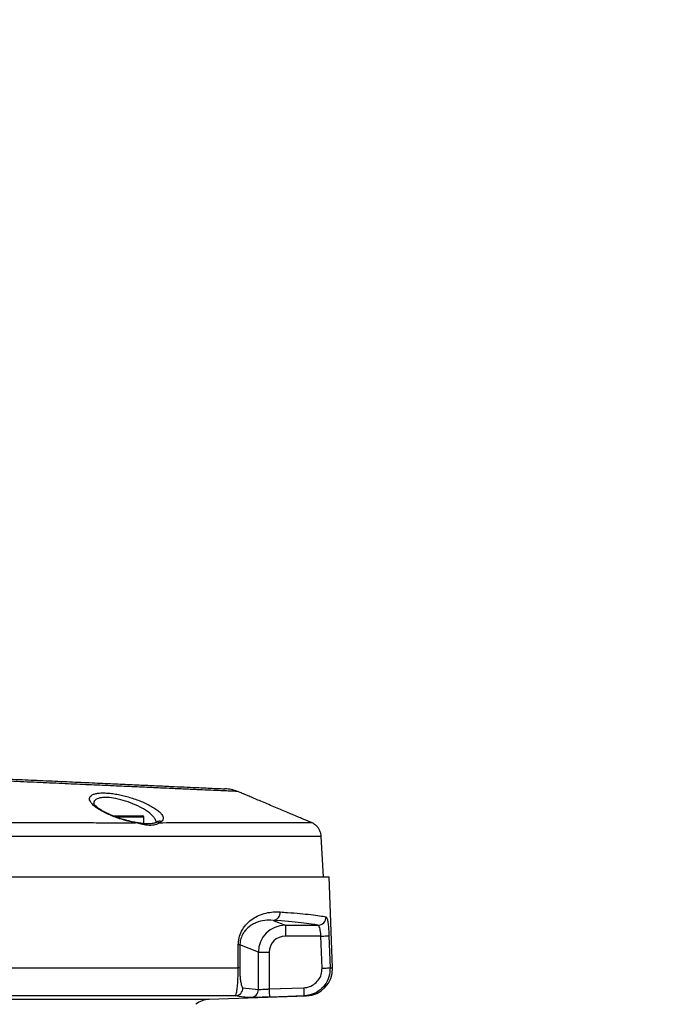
# Model space of a CAD drawing. Extents: x 0 to 16820, y 0 to 11880.
# Tile 80 of 85: x 11017 to 11253, y 6568 to 6932. Entities that reach past the tile are written whole.
import ezdxf

# ---------------------------------------------------------------- set-up
doc = ezdxf.new("R2010")
doc.units = 0
doc.header["$LTSCALE"] = 20
doc.layers.get('0').update_dxf_attribs({"linetype": 'CONTINUOUS'})
doc.styles.add('SLDTEXTSTYLE0', font='TXT', dxfattribs={"width": 0.605})
doc.dimstyles.new('SLDDIMSTYLE0', dxfattribs={"dimtxt": 100, "dimasz": 100, "dimexe": 0, "dimexo": 0.0625, "dimgap": 25, "dimtad": 1, "dimdec": 1, "dimrnd": 1e-09, "dimzin": 12, "dimtxsty": 'SLDTEXTSTYLE0', "dimsah": 1, "dimcen": 0, "dimazin": 3, "dimtfac": 1, "dimtofl": 0, "dimtmove": 0, "dimatfit": 3, "dimtolj": 1, "dimtzin": 12})
doc.dimstyles.new('SLDDIMSTYLE1', dxfattribs={"dimtxt": 100, "dimasz": 100, "dimexe": 0, "dimexo": 0.0625, "dimgap": 25, "dimtad": 1, "dimdec": 4, "dimlfac": 20, "dimzin": 12, "dimtxsty": 'SLDTEXTSTYLE0', "dimsah": 1, "dimcen": 0.09, "dimadec": 1, "dimazin": 3, "dimtfac": 1, "dimtofl": 0, "dimtmove": 0, "dimatfit": 3, "dimtolj": 1, "dimtzin": 12})

# ---------------------------------------------------------------- blocks, each defined once
blk = doc.blocks.new('_D_1')
at = {"color": 7, "linetype": 'CONTINUOUS'}
blk.add_line((11867.49, 8642.4), (8366, 6401.82), dxfattribs=at)
blk.add_solid([(11867.49, 8642.4), (11775.17, 8601.13), (11791.34, 8575.86)], dxfattribs=at)
at = {"color": 7, "linetype": 'CONTINUOUS', "insert": (9875.65, 7520.81), "char_height": 100, "attachment_point": 1, "rotation": 32.6149, "style": 'SLDTEXTSTYLE0'}
blk.add_mtext('R4157', dxfattribs=at)
blk = doc.blocks.new('_D_2')
at = {"color": 7, "linetype": 'CONTINUOUS'}
for p, q in [((4232.76, 7130.62), (3693.35, 7225.73)), ((8406, 6401.82), (13110.72, 6401.82))]:
    blk.add_line(p, q, dxfattribs=at)
blk.add_arc((8366, 6401.82), 4714.73, 0, 170, dxfattribs=at)
for points in [[(3722.9, 7220.52), (3756.05, 7316.05), (3726.56, 7321.58)], [(13080.72, 6401.82), (13094.66, 6501.97), (13064.66, 6501.66)]]:
    blk.add_solid(points, dxfattribs=at)
at = {"color": 7, "linetype": 'CONTINUOUS', "insert": (8646.6, 11239.4), "char_height": 100, "attachment_point": 1, "rotation": 355, "style": 'SLDTEXTSTYLE0'}
blk.add_mtext('170°', dxfattribs=at)

msp = doc.modelspace()

# ---------------------------------------------------------------- linework, layer by layer
at = {"color": 7, "linetype": 'CONTINUOUS'}
for p, q in [((11098.6460162, 6645.8829789), (11097.244115, 6646.4203297)), ((11051.095338, 6637.4197899), (11062.1593906, 6637.4197899)), ((11062.6593543, 6634.4894318), (11062.6593543, 6636.9197963)), ((11123.6599399, 6635.2929173), (11124.6086074, 6634.894505)), ((11124.6086074, 6634.8944752), (11123.6599399, 6635.2929173)), ((11126.071067, 6634.0303122), (11126.0703517, 6634.0309231)), ((11128.9969398, 6614.8197947), (11128.2142116, 6629.7555117)), ((10960.9969569, 6614.8197947), (11131.1715556, 6614.8197947)), ((11132.3448135, 6581.2221615), (11131.1715556, 6614.8197947)), ((11086.7498828, 6569.6238576), (11122.6998283, 6570.8792655))]:
    msp.add_line(p, q, dxfattribs=at)
at = {"color": 8, "linetype": 'CONTINUOUS'}
for p, q in [((11062.6593543, 6636.9197963), (11052.3572875, 6636.9197963)), ((11059.5086528, 6634.8760425), (11057.4761344, 6635.2925448)), ((11069.1908313, 6635.2927385), (11068.4212161, 6634.8845361)), ((11110.3707267, 6598.7814663), (11114.9476482, 6596.9545989)), ((11114.9476482, 6596.9545989), (11126.9978, 6596.9545989)), ((11114.9476482, 6596.9545989), (11114.9476482, 6592.9570346)), ((11128.0704452, 6592.9570346), (11114.9476482, 6592.9570346)), ((11128.4860088, 6581.1174659), (11128.0704452, 6592.9570346)), ((11098.1510593, 6589.6886735), (11098.1021835, 6581.1174659)), ((11104.9581481, 6586.9716404), (11098.1510593, 6589.6886735)), ((11104.9581481, 6573.2244848), (11104.9581481, 6586.9716404)), ((11104.9581481, 6586.9716404), (11108.9430762, 6586.9716404)), ((11108.9430762, 6586.9716404), (11108.9430762, 6573.4346955)), ((10960.9969569, 6581.2221615), (11097.5020839, 6581.2221615)), ((11131.4688636, 6581.2221615), (11132.3448135, 6581.2221615)), ((11099.2721034, 6573.8774388), (11104.9581481, 6573.2244848)), ((11108.9430762, 6573.4346955), (11121.6984702, 6573.8774388)), ((10872.0761253, 6569.6238576), (11086.7498828, 6569.6238576)), ((11096.3712646, 6570.8792655), (10960.9969569, 6570.8792655)), ((11122.6998283, 6570.8792655), (11121.8026591, 6570.8792655))]:
    msp.add_line(p, q, dxfattribs=at)
at = {"color": 8, "linetype": 'CONTINUOUS', "flags": 128}
for points in [[(11057.44061, 6635.4187875), (11057.4599219, 6635.4019789), (11057.4761344, 6635.2925448)], [(11059.5086528, 6634.8760425), (11059.4185306, 6634.9983512), (11059.3486739, 6635.0271998)], [(11128.0704452, 6592.9570346), (11128.6180926, 6592.9762571), (11129.1473819, 6592.9948388), (11129.6401931, 6593.0121391), (11130.0803138, 6593.0275916), (11130.452962, 6593.0406599), (11130.7452632, 6593.0509268), (11130.9476806, 6593.0580346), (11131.0533, 6593.061745)], [(11131.0533, 6593.061745), (11131.2638236, 6587.0654283), (11131.4688636, 6581.2221615)], [(11097.5020839, 6581.2221615), (11097.539754, 6587.2089414), (11097.5562049, 6589.793369)], [(11128.4860088, 6581.1174659), (11129.0338947, 6581.1366884), (11129.5629455, 6581.1552702), (11130.0559951, 6581.1725704), (11130.4963542, 6581.1880229), (11130.868764, 6581.2011062), (11131.1610652, 6581.2113582), (11131.3634826, 6581.218466), (11131.4688636, 6581.2221615)], [(11108.9430762, 6573.4346955), (11108.9633418, 6572.8512405), (11108.9826537, 6572.2900926), (11109.0007735, 6571.7727093), (11109.0165092, 6571.3188647), (11109.0293838, 6570.9459333), (11109.0389205, 6570.6681608), (11109.044881, 6570.4961567), (11109.0470267, 6570.4365222)], [(11121.6984702, 6573.8774388), (11121.7187358, 6573.2938646), (11121.7382861, 6572.7326272), (11121.7561675, 6572.2151695), (11121.7719032, 6571.7612951), (11121.7850162, 6571.3883637), (11121.7945529, 6571.1106358), (11121.8005134, 6570.938751), (11121.8026591, 6570.8792655)], [(11121.8026591, 6570.8792655), (11115.8061935, 6570.6710665), (11109.0470267, 6570.4365222)]]:
    msp.add_lwpolyline(points, dxfattribs=at)
at = {"color": 7, "linetype": 'CONTINUOUS'}
for centre, radius, start, end in [((8365.9969283, 6401.8197952), 4157, 190, 170), ((11091.9012119, 6632.4099892), 15.0008509, 69.132678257, 87.400359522), ((11062.1593074, 6636.9197952), 0.5, 0, 90), ((11122.3508789, 6580.8731717), 10, 272, 2), ((11087.0290672, 6561.628735), 8, 92, 130)]:
    msp.add_arc(centre, radius, start, end, dxfattribs=at)
at = {"color": 8, "linetype": 'CONTINUOUS'}
for centre, radius, start, end in [((11067.7351582, 6633.4090212), 1.6272123, 65.063377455, 110.807646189), ((11068.5187821, 6633.5973607), 1.8237204, 68.376584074, 128.027385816), ((11110.1327678, 6601.6880335), 2.9162917, 274.68033238, 3.859614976), ((11126.9650724, 6599.956675), 3.0022545, 270.624594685, 1.923914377), ((11097.5191932, 6587.8408222), 1.9528976, 71.122063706, 88.914054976), ((11097.4650662, 6579.2377923), 1.9847144, 71.275858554, 88.931291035), ((11096.2725132, 6573.8772298), 2.9995902, 271.886610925, 0.003991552), ((11101.9626423, 6573.2197858), 2.9955095, 272.112173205, 0.089877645)]:
    msp.add_arc(centre, radius, start, end, dxfattribs=at)
for centre, major_axis, ratio, start_param, end_param in [((10960.9969283, 6596.1178937), (167.7210368, 0), 0.0349207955, 0.1433479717, 0.472114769), ((11114.9659575, 6586.9533829), (9.2957944, -3.7103812), 0.9991075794, 1.9520897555, 3.519844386), ((11114.9659575, 6586.9533829), (-5.597169, 2.2340889), 0.9955924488, 5.0936824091, 6.6614370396)]:
    msp.add_ellipse(centre, major_axis=major_axis, ratio=ratio, start_param=start_param, end_param=end_param, dxfattribs=at)
for points, knots in [([(11097.2400619, 6646.4098243), (11097.2039602, 6646.4114434), (11097.1248399, 6646.4149918), (11095.9648804, 6646.467254), (11093.9843258, 6646.5564731), (11091.1572912, 6646.6835806), (11087.5520055, 6646.8456303), (11083.1176422, 6647.0451635), (11077.9435903, 6647.2782116), (11072.0625638, 6647.543268), (11065.5479165, 6647.8368345), (11058.3304432, 6648.1615284), (11050.5587789, 6648.5100974), (11042.2751133, 6648.8811475), (11033.5608635, 6649.2726585), (11024.3311763, 6649.6892239), (11014.7951515, 6650.122145), (11005.0178886, 6650.5637183), (10995.0914247, 6651.0071978), (10984.9027798, 6651.4539421), (10975.3620197, 6651.8791553), (10966.5770935, 6652.2813106), (10955.9275797, 6652.7752725), (10937.3550302, 6653.6428084), (10900.161831, 6655.3992772), (10868.3170075, 6656.8952756), (10847.0812751, 6657.8928827)], [0, 0, 0, 0, 0.026620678, 0.058341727, 0.0905238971, 0.1215736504, 0.1530657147, 0.1847817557, 0.2169582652, 0.2480265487, 0.2795355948, 0.3112660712, 0.3434528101, 0.3746212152, 0.4062388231, 0.4380854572, 0.4704030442, 0.5016120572, 0.5332613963, 0.5651455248, 0.5975314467, 0.6225385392, 0.6475510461, 0.6978183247, 0.7984900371, 1, 1, 1, 1]), ([(11057.4761344, 6635.2925448), (11056.9389589, 6635.4245799), (11055.6688692, 6635.7367616), (11053.6935107, 6636.3350047), (11051.5610725, 6637.0875409), (11049.5235236, 6637.9339525), (11047.5921056, 6638.8735643), (11045.8848729, 6639.8673886), (11044.4410995, 6640.9017975), (11043.3635464, 6641.926733), (11042.6987179, 6642.9050177), (11042.4923603, 6643.7943351), (11042.7472387, 6644.5482999), (11043.4472255, 6645.1477001), (11044.5045427, 6645.5713216), (11045.891581, 6645.82096), (11047.4892903, 6645.9081062), (11049.2854963, 6645.8389229), (11051.200106, 6645.6341506), (11053.2184607, 6645.2955059), (11055.3122119, 6644.8347477), (11057.4337749, 6644.2567218), (11059.5824667, 6643.5617366), (11061.6694825, 6642.7676529), (11063.6896155, 6641.8715366), (11065.5268327, 6640.9087427), (11067.1489193, 6639.8880722), (11068.4438455, 6638.8575653), (11069.4891573, 6637.7108221), (11069.9043636, 6636.6982669), (11069.7635982, 6635.8543934), (11069.3817344, 6635.4799381), (11069.1908313, 6635.2927385)], [0, 0, 0, 0, 0.0226953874, 0.0536606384, 0.0846330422, 0.1180062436, 0.1513854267, 0.1871101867, 0.2228337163, 0.2597912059, 0.2967404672, 0.3329340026, 0.3692300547, 0.4030206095, 0.4367980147, 0.4677300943, 0.4986597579, 0.5278102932, 0.5569682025, 0.5859968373, 0.6150311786, 0.6454048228, 0.6757902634, 0.7084666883, 0.7411499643, 0.7763111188, 0.8114793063, 0.8482751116, 0.8850691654, 0.9367741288, 0.968391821, 1, 1, 1, 1]), ([(11067.2598792, 6634.9735557), (11067.1716924, 6635.3731518), (11067.0180333, 6636.069419), (11066.1357373, 6637.1944921), (11065.0591129, 6638.2140418), (11063.6860478, 6639.235004), (11061.6447125, 6640.4932101), (11058.7377722, 6641.897636), (11055.0359982, 6643.19024), (11051.4413773, 6644.0104512), (11048.7494021, 6644.2445314), (11046.9463056, 6644.133858), (11045.7730729, 6643.885171), (11044.8589918, 6643.4652396), (11044.2949463, 6642.861327), (11044.0709702, 6642.3199161), (11044.1610458, 6641.9562443), (11044.1783382, 6641.8864279)], [0, 0, 0, 0, 0.0808836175, 0.1409338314, 0.2026619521, 0.2602834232, 0.3193450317, 0.4271512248, 0.526702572, 0.6210939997, 0.7153617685, 0.7647051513, 0.815778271, 0.8699592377, 0.9261399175, 0.985820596, 1, 1, 1, 1]), ([(10961.0851718, 6634.8697393), (10965.5804082, 6634.8152584), (10974.5935201, 6634.7060222), (10988.0641754, 6634.7702945), (11001.4943951, 6634.9008466), (11014.798585, 6634.9591253), (11026.3250616, 6634.9447359), (11036.0641929, 6634.9127189), (11044.1279654, 6634.8871966), (11051.9914496, 6634.8751112), (11057.0001991, 6634.8757317), (11059.5086528, 6634.8760425)], [0, 0, 0, 0, 0.1276802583, 0.2560035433, 0.3852418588, 0.5172896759, 0.6502913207, 0.737023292, 0.8240263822, 0.9118698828, 1, 1, 1, 1]), ([(11068.4212161, 6634.8845361), (11068.167107, 6634.7123272), (11067.65787, 6634.3672192), (11066.1889754, 6633.8834067), (11064.5075335, 6633.8355329), (11062.7401254, 6634.0995703), (11061.2610583, 6634.4405702), (11060.0990878, 6634.7293195), (11059.5086528, 6634.8760425)], [0, 0, 0, 0, 0.17427303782, 0.34924466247, 0.60375204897, 0.70438525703, 0.84978854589, 1, 1, 1, 1]), ([(11068.4212161, 6634.8845361), (11070.1181745, 6634.8869247), (11075.1881956, 6634.8940612), (11083.087156, 6634.9004494), (11091.8269886, 6634.8992116), (11099.7272189, 6634.8961712), (11106.6081514, 6634.8921288), (11112.4062818, 6634.890582), (11117.1336641, 6634.8935812), (11120.8062008, 6634.8955544), (11122.9919831, 6634.8943809), (11124.1837153, 6634.8941943), (11124.4668509, 6634.8943815), (11124.6086074, 6634.8944752)], [0, 0, 0, 0, 0.0508353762, 0.151881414, 0.2536271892, 0.3575805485, 0.4623001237, 0.5633306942, 0.6650651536, 0.7690112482, 0.8737219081, 0.9367768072, 1, 1, 1, 1]), ([(11128.0713988, 6629.7480313), (11128.0826707, 6629.7480053), (11128.1122804, 6629.747937), (11126.798576, 6629.7477026), (11124.3131411, 6629.7490101), (11120.6481071, 6629.7473707), (11115.8112153, 6629.7443592), (11109.8789358, 6629.7458057), (11102.9047861, 6629.7495072), (11094.9724175, 6629.7521994), (11085.9866664, 6629.7536302), (11076.1428369, 6629.7466728), (11065.530942, 6629.731381), (11054.2154103, 6629.7278418), (11042.0956487, 6629.7488194), (11029.4181733, 6629.7928748), (11016.3208037, 6629.8083602), (11002.9049802, 6629.7586425), (10989.0304953, 6629.6323227), (10975.013886, 6629.564901), (10965.6139857, 6629.6720513), (10960.9969569, 6629.7246812)], [0, 0, 0, 0, 0.0335995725, 0.0882614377, 0.1410026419, 0.1944958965, 0.2483712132, 0.3030325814, 0.3557721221, 0.409265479, 0.4631404, 0.517800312, 0.5705501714, 0.6236667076, 0.677940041, 0.7326142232, 0.7853288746, 0.8387925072, 0.8926364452, 0.9472653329, 1, 1, 1, 1]), ([(11097.5562049, 6589.793369), (11097.6175024, 6590.6196322), (11097.7540312, 6592.4599812), (11098.6356058, 6594.6550475), (11099.7007064, 6596.3778735), (11101.0758653, 6597.9886232), (11102.8648729, 6599.451341), (11105.2410567, 6600.7244273), (11107.8089355, 6601.5695042), (11110.5123443, 6601.9689437), (11112.1993656, 6601.9125284), (11113.0424453, 6601.8843351)], [0, 0, 0, 0, 0.0714704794, 0.1591873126, 0.2255126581, 0.2919852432, 0.4107930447, 0.5298929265, 0.6862837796, 0.8432220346, 1, 1, 1, 1]), ([(11113.0424453, 6601.8843351), (11113.932639, 6601.8229143), (11116.6040294, 6601.638596), (11120.5052461, 6601.3215028), (11124.5201333, 6600.9205888), (11127.8170431, 6600.4989566), (11129.2480504, 6600.2049156), (11129.9656345, 6600.0574677)], [0, 0, 0, 0, 0.1068836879, 0.3207482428, 0.535672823, 0.7671613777, 1, 1, 1, 1]), ([(11110.3707267, 6598.7814663), (11109.3733576, 6598.8143176), (11107.3676152, 6598.8803827), (11104.605652, 6598.2107042), (11102.3496667, 6597.0659674), (11100.9456224, 6595.9843908), (11099.853275, 6594.7508496), (11099.0165737, 6593.4643442), (11098.3820517, 6591.8748777), (11098.1657445, 6590.4479544), (11098.1532847, 6589.8037377), (11098.1510593, 6589.6886735)], [0, 0, 0, 0, 0.2441887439, 0.4910716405, 0.6104295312, 0.731466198, 0.794642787, 0.8590462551, 0.9383241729, 0.9889840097, 1, 1, 1, 1]), ([(11129.9656345, 6600.0574677), (11130.0807211, 6599.9517311), (11130.3104492, 6599.7406669), (11130.6094895, 6598.4454529), (11130.8457916, 6596.590639), (11130.9878009, 6594.6735243), (11131.0366027, 6593.4726264), (11131.0533, 6593.061745)], [0, 0, 0, 0, 0.2240330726, 0.447199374, 0.6681215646, 0.8864494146, 1, 1, 1, 1]), ([(11128.0704452, 6592.9570346), (11128.0537898, 6593.1918668), (11128.0050831, 6593.8786079), (11127.8647628, 6594.9732782), (11127.63113, 6596.0333643), (11127.3366526, 6596.7736354), (11127.1109033, 6596.8941963), (11126.9978, 6596.9545989)], [0, 0, 0, 0, 0.1134903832, 0.33189024, 0.5528320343, 0.7759632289, 1, 1, 1, 1]), ([(11096.3712646, 6570.8792655), (11096.4683228, 6570.9621429), (11096.6652488, 6571.1302966), (11096.9369438, 6572.138726), (11097.1769441, 6573.7156142), (11097.3489706, 6575.6337689), (11097.4546777, 6577.7682733), (11097.5003858, 6579.589003), (11097.5015814, 6580.7389272), (11097.5020839, 6581.2221615)], [0, 0, 0, 0, 0.19433809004, 0.39430163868, 0.55303788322, 0.72087265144, 0.83046202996, 0.92875482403, 1, 1, 1, 1]), ([(11098.1021835, 6581.1174659), (11098.1025679, 6580.7781518), (11098.1034952, 6579.9595538), (11098.1522802, 6578.6624694), (11098.2624169, 6577.1564646), (11098.4392527, 6575.8337092), (11098.6826958, 6574.750654), (11098.9628203, 6574.051835), (11099.1682731, 6573.9359858), (11099.2721034, 6573.8774388)], [0, 0, 0, 0, 0.06071990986, 0.14648725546, 0.24722394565, 0.41169031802, 0.57535153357, 0.78539407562, 1, 1, 1, 1]), ([(11121.6984702, 6573.8774388), (11122.2284959, 6573.931438), (11123.542878, 6574.0653479), (11125.4923731, 6574.9849221), (11127.2082245, 6576.6284756), (11128.3371555, 6578.7595783), (11128.4363896, 6580.3314814), (11128.4860088, 6581.1174659)], [0, 0, 0, 0, 0.1450895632, 0.3597997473, 0.5734897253, 0.7867359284, 1, 1, 1, 1]), ([(11131.4688636, 6581.2221615), (11131.3981762, 6580.0994226), (11131.2568409, 6577.8545729), (11129.6495884, 6574.810557), (11127.2063305, 6572.4622678), (11124.4296084, 6571.1478198), (11122.5574255, 6570.9564256), (11121.8026591, 6570.8792655)], [0, 0, 0, 0, 0.2135310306, 0.4269425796, 0.6406130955, 0.8551139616, 1, 1, 1, 1]), ([(11104.9581481, 6573.2244848), (11105.041361, 6573.2251916), (11105.2078104, 6573.2266055), (11105.9984909, 6573.2649289), (11107.0878072, 6573.324702), (11108.1365288, 6573.3859434), (11108.7635398, 6573.4238433), (11108.9430762, 6573.4346955)], [0, 0, 0, 0, 0.2270142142, 0.454092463, 0.6813178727, 0.9087495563, 1, 1, 1, 1]), ([(11102.0730449, 6570.2263115), (11101.8986159, 6570.2326507), (11101.0264742, 6570.2643461), (11099.1262492, 6570.4133907), (11097.3991824, 6570.705442), (11096.3712646, 6570.8792655)], [0, 0, 0, 0, 0.0919039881, 0.4595182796, 1, 1, 1, 1])]:
    msp.add_open_spline(points, degree=3, knots=knots, dxfattribs=at)
at = {"color": 7, "linetype": 'CONTINUOUS'}
for points, knots in [([(10847.7979613, 6658.510953), (10868.9040412, 6657.5525169), (10900.5669593, 6656.1146903), (10937.5628166, 6654.4347964), (10956.0672235, 6653.5944658), (10966.7105418, 6653.1112021), (10975.2482881, 6652.7234421), (10984.3668485, 6652.3094134), (10994.025335, 6651.8708167), (11003.6746769, 6651.4326447), (11013.0880461, 6651.0051925), (11022.2237995, 6650.5903339), (11030.9944978, 6650.192056), (11039.4827465, 6649.806613), (11047.4739294, 6649.443724), (11054.936495, 6649.1048451), (11061.8137481, 6648.7925749), (11068.1732238, 6648.5037855), (11073.8507113, 6648.2459561), (11078.8236649, 6648.0201535), (11083.0651987, 6647.8275432), (11086.6036316, 6647.6668554), (11089.3426741, 6647.5424759), (11091.2578278, 6647.4555123), (11092.3958169, 6647.4038347), (11092.4907586, 6647.3995293), (11092.5351096, 6647.397518)], [0, 0, 0, 0, 0.2055264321, 0.3083266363, 0.359720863, 0.385492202, 0.4112565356, 0.4419724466, 0.4731447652, 0.5045660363, 0.5364549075, 0.5671895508, 0.5983611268, 0.6297573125, 0.6616108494, 0.6922512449, 0.7233255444, 0.7546177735, 0.7863636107, 0.8169887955, 0.8480496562, 0.8793311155, 0.9110684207, 0.941698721, 0.9727651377, 1, 1, 1, 1]), ([(11123.6599399, 6635.2929173), (11123.2752839, 6635.4547884), (11122.4646622, 6635.7959144), (11120.9291191, 6636.4427045), (11119.1198587, 6637.2048406), (11117.0803088, 6638.0649946), (11114.8438716, 6639.0087548), (11112.4710768, 6640.0114379), (11110.0378922, 6641.0407487), (11107.6188482, 6642.0656913), (11105.3508283, 6643.0284341), (11103.2851713, 6643.9063869), (11101.5720868, 6644.6359932), (11100.2088526, 6645.2171899), (11099.2920255, 6645.6086501), (11098.7618083, 6645.8350698), (11098.6390115, 6645.8876927), (11098.6474079, 6645.8840373), (11098.648162, 6645.883709)], [0, 0, 0, 0, 0.0551013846, 0.1161203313, 0.1786759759, 0.2444450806, 0.3118944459, 0.3821013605, 0.4542323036, 0.526526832, 0.6010112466, 0.6715524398, 0.7444438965, 0.8099954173, 0.8777982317, 0.9351515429, 0.9941758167, 1, 1, 1, 1]), ([(11057.4429942, 6635.4276238), (11056.987911, 6635.5352323), (11055.8896695, 6635.7949212), (11054.159826, 6636.3124838), (11052.2925206, 6636.9505941), (11050.5125892, 6637.6592381), (11048.8611628, 6638.4155759), (11047.3940431, 6639.1957027), (11046.154833, 6639.9709338), (11045.1936823, 6640.6968906), (11044.5654091, 6641.2983451), (11044.2554741, 6641.7077165), (11044.1495737, 6641.8920845), (11044.1354102, 6641.9681046), (11044.1384403, 6641.9406939), (11044.1385223, 6641.9399528)], [0, 0, 0, 0, 0.0651121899, 0.1571336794, 0.2504377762, 0.3457207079, 0.441947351, 0.538948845, 0.6355957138, 0.7307120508, 0.8214007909, 0.8982962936, 0.9496301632, 0.9986382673, 1, 1, 1, 1]), ([(11059.3491508, 6635.0395827), (11059.0031964, 6635.0974902), (11058.3759348, 6635.2024844), (11057.7315182, 6635.3550777), (11057.4425174, 6635.4235111)], [0, 0, 0, 0, 0.5515311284, 1, 1, 1, 1]), ([(11067.1559287, 6634.9389999), (11066.9595261, 6634.8656215), (11066.481497, 6634.687024), (11065.5041586, 6634.4598868), (11064.2809779, 6634.372108), (11062.9617958, 6634.4294105), (11061.4691547, 6634.6357945), (11060.2625708, 6634.8728529), (11059.5087277, 6634.9945084), (11059.3472434, 6635.0205688)], [0, 0, 0, 0, 0.1332264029, 0.3242630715, 0.4772685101, 0.6402203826, 0.7890734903, 0.9548164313, 1, 1, 1, 1]), ([(11067.4191428, 6635.0522785), (11067.4197068, 6635.0528327), (11067.4555107, 6635.0880192), (11067.3794589, 6635.0077112), (11067.1939984, 6634.9498094), (11067.1451999, 6634.9345742)], [0, 0, 0, 0, 0.01165439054, 0.73994546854, 1, 1, 1, 1]), ([(11126.1537982, 6633.9611112), (11126.1737312, 6633.9451946), (11126.2201332, 6633.9081424), (11125.9535606, 6634.1207299), (11125.510827, 6634.4494818), (11124.9126632, 6634.7445086), (11124.6086074, 6634.8944752)], [0, 0, 0, 0, 0.1601129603, 0.3727263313, 0.6811471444, 1, 1, 1, 1]), ([(11128.2053901, 6629.7677903), (11128.1642578, 6630.1734346), (11128.0816208, 6630.9883972), (11127.6395777, 6632.1132375), (11127.0308415, 6633.0701098), (11126.5177642, 6633.6785936), (11126.1923909, 6633.927158), (11126.1430694, 6633.9648364)], [0, 0, 0, 0, 0.2535830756, 0.50946295, 0.7445545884, 0.9612784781, 1, 1, 1, 1]), ([(11109.0470267, 6570.4365222), (11108.7327917, 6570.4256701), (11107.6352751, 6570.3877671), (11105.7995377, 6570.3265063), (11103.8936514, 6570.2667389), (11102.5097693, 6570.22843), (11102.218624, 6570.2270177), (11102.0730449, 6570.2263115)], [0, 0, 0, 0, 0.0911697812, 0.3184251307, 0.545608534, 0.7727942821, 1, 1, 1, 1])]:
    msp.add_open_spline(points, degree=3, knots=knots, dxfattribs=at)

# ---------------------------------------------------------------- dimensions: what is measured, and where the dimension line sits
dim = msp.add_angular_dim_2l(base=(8776.9122976, 11098.6039576), line1=((7345.1676267, 6401.8197952), (8365.9969283, 6401.8197952)), line2=((4272.1510991, 7123.6752698), (6796.21337, 6678.6149904)), dimstyle='SLDDIMSTYLE1', dxfattribs=at)
dim.commit()
dim.dimension.update_dxf_attribs({"geometry": '_D_2', "text_midpoint": (8776.9122976, 11098.6039576), "dimtype": 162})
dim = msp.add_radius_dim(center=(8365.9969283, 6401.8197952), mpoint=(11867.4903821, 8642.3984244), dimstyle='SLDDIMSTYLE0', dxfattribs=at)
dim.commit()
dim.dimension.update_dxf_attribs({"geometry": '_D_1', "text_midpoint": (10116.7438552, 7522.1093098), "dimtype": 164})

doc.saveas('drawing.dxf')
